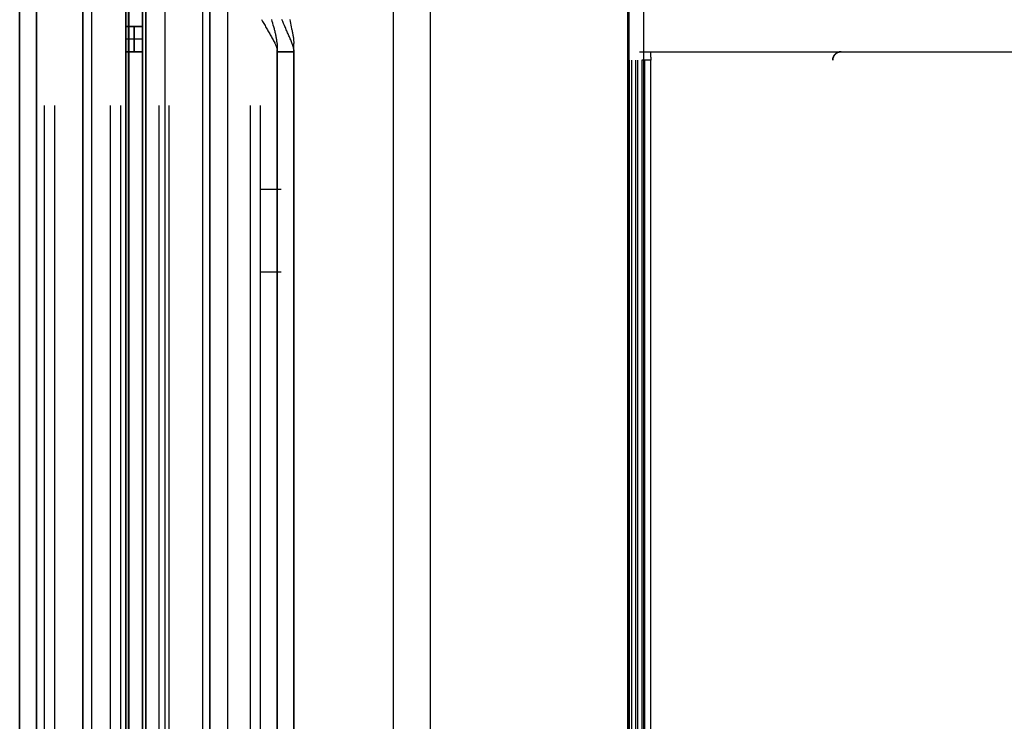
# Model space of a CAD drawing. Header units: millimetres. Extents: x 154 to 631, y -21 to 485.
# Tile 16 of 29: x 162 to 279, y 358 to 442. Entities that reach past the tile are written whole.
import ezdxf

# ---------------------------------------------------------------- set-up
doc = ezdxf.new("R2010")
doc.units = ezdxf.units.MM
doc.header["$MEASUREMENT"] = 0
doc.layers.add('Predefinito', color=5, linetype='Continuous')

# ---------------------------------------------------------------- blocks, each defined once
blk = doc.blocks.new('(#4357) (#777) Part3')
at = {"layer": 'Predefinito'}
for points in [[(-235, 10), (235, 10)], [(235, 10), (-235, 10)], [(-207, 10), (207, 10)], [(210, 10), (207, 10)], [(207, 10), (210, 10)], [(207, 10), (207, 8)], [(207, 10), (207, 8)], [(207, 8), (207, 10)], [(208.5, 8), (208.5, 10)], [(208.5, 8), (208.5, 10)], [(210, 10), (210, 8)], [(210, 8), (210, 10)], [(210, 10), (220, 10)], [(210, 10), (210, 8)], [(207, 9), (210, 9)], [(210, 9), (207, 9)], [(235, 8), (-235, 8)], [(-235, 8), (235, 8)], [(-207, 8), (207, 8)], [(210, 8), (207, 8)], [(207, 8), (210, 8)], [(210, 8), (220, 8)], [(-200.59, 6.04), (200.59, 6.04)], [(-200.59, 6.04), (200.59, 6.04)], [(-200.59, 4.83), (200.59, 4.83)], [(-200.59, 4.83), (200.59, 4.83)], [(-235, 0), (235, 0)], [(235, 0), (-235, 0)], [(235, 0), (-235, 0)], [(-235, 0), (235, 0)], [(-200.59, -4.83), (200.59, -4.83)], [(-180.79, -4.83), (180.79, -4.83)], [(186.24, -4.83), (200.59, -4.83)], [(-200.59, -6.04), (200.59, -6.04)], [(-200.59, -6.04), (200.59, -6.04)], [(180.81, -6.07), (180.81, -7.98)], [(180.81, -6.73), (180.81, -8.49)], [(190.63, -6.07), (190.63, -7.98)], [(190.63, -6.73), (190.63, -8.49)], [(208, -8), (-208, -8)], [(-207.24, -8), (207.24, -8)], [(-207, -8), (207, -8)], [(207, -8), (207, -10)], [(207, -10), (207, -8)], [(207, -10), (207, -8)], [(-208, -10), (208, -10)], [(207.24, -10), (-207.24, -10)], [(-207, -10), (207, -10)]]:
    blk.add_lwpolyline(points, dxfattribs=at)
at = {"layer": 'Predefinito', "extrusion": (1, 0, 0)}
for points in [[(10, 8), (10, -8)], [(10, -8), (10, 8)], [(9, -8), (9, 8)], [(9, -8), (9, 8)], [(8, -8), (8, 8)], [(8, 8), (8, -8)], [(-8, 8), (-8, -6)], [(-9, -6), (-9, 8)], [(-10, -6), (-10, 8)]]:
    blk.add_lwpolyline(points, dxfattribs=at)
at = {"layer": 'Predefinito', "extrusion": (0, 1, 0)}
for points in [[(-207, -6), (-207, -6.26), (-207.02, -6.52), (-207.04, -6.78), (-207.06, -7.03), (-207.1, -7.29), (-207.14, -7.55), (-207.19, -7.81), (-207.25, -8.06), (-207.32, -8.31), (-207.4, -8.56), (-207.48, -8.81), (-207.57, -9.06), (-207.67, -9.3), (-207.77, -9.54), (-207.88, -9.77), (-208, -10)], [(-207.24, 10), (-207.18, 9.75), (-207.13, 9.51), (-207.09, 9.26), (-207.06, 9.01), (-207.03, 8.76), (-207.01, 8.5), (-207, 8.25), (-207, 8)], [(-215, 16.49), (-214.79, 16.47), (-214.59, 16.45), (-214.38, 16.43), (-214.17, 16.4), (-213.96, 16.36), (-213.75, 16.32), (-213.53, 16.27), (-213.32, 16.22), (-213.11, 16.16), (-212.9, 16.09), (-212.68, 16.02), (-212.47, 15.94), (-212.26, 15.86), (-212.05, 15.77), (-211.84, 15.67), (-211.64, 15.57), (-211.43, 15.46), (-211.23, 15.35), (-211.03, 15.23), (-210.83, 15.1), (-210.64, 14.97), (-210.45, 14.83), (-210.26, 14.69), (-210.07, 14.54), (-209.89, 14.39), (-209.72, 14.23), (-209.55, 14.07), (-209.38, 13.9), (-209.22, 13.72), (-209.06, 13.55), (-208.91, 13.36), (-208.76, 13.18)], [(-207, -6), (-207, -6.18), (-207.01, -6.37), (-207.02, -6.55), (-207.03, -6.74), (-207.05, -6.93), (-207.07, -7.12), (-207.1, -7.31), (-207.13, -7.5), (-207.17, -7.69), (-207.21, -7.88), (-207.26, -8.07), (-207.31, -8.26), (-207.36, -8.45), (-207.42, -8.65), (-207.49, -8.84), (-207.56, -9.03), (-207.63, -9.22), (-207.71, -9.4), (-207.8, -9.59), (-207.88, -9.78), (-207.98, -9.96), (-208.08, -10.14), (-208.18, -10.32), (-208.29, -10.5), (-208.4, -10.68), (-208.52, -10.85), (-208.64, -11.02), (-208.77, -11.19), (-208.9, -11.35), (-209.03, -11.52), (-209.17, -11.68), (-209.32, -11.83), (-209.46, -11.98), (-209.61, -12.13), (-209.77, -12.27), (-209.92, -12.41), (-210.08, -12.55), (-210.25, -12.68), (-210.41, -12.81), (-210.58, -12.93), (-210.75, -13.05), (-210.93, -13.17), (-211.1, -13.28), (-211.28, -13.38), (-211.46, -13.48), (-211.64, -13.58), (-211.83, -13.67), (-212.01, -13.75), (-212.2, -13.83), (-212.38, -13.91), (-212.57, -13.98), (-212.76, -14.05), (-212.95, -14.11), (-213.14, -14.16), (-213.32, -14.22), (-213.51, -14.26), (-213.7, -14.31), (-213.89, -14.35), (-214.08, -14.38), (-214.26, -14.41), (-214.45, -14.43), (-214.63, -14.46), (-214.82, -14.47), (-215, -14.49)], [(-208, -10), (-207.88, -9.77), (-207.77, -9.54), (-207.67, -9.3), (-207.57, -9.06), (-207.48, -8.81), (-207.4, -8.56), (-207.32, -8.31), (-207.25, -8.06), (-207.19, -7.81), (-207.14, -7.55), (-207.1, -7.29), (-207.06, -7.03), (-207.04, -6.78), (-207.02, -6.52), (-207, -6.26), (-207, -6)], [(-207, 8), (-207, 8.25), (-207.01, 8.5), (-207.03, 8.76), (-207.06, 9.01), (-207.09, 9.26), (-207.13, 9.51), (-207.18, 9.75), (-207.24, 10)]]:
    blk.add_lwpolyline(points, dxfattribs=at)
at = {"layer": 'Predefinito'}
for points in [[(210.84, -6.16, 15.11), (210.59, -6.29, 14.94), (210.35, -6.43, 14.76), (210.11, -6.57, 14.57), (209.98, -6.64, 14.47), (209.86, -6.71, 14.36), (209.74, -6.78, 14.25), (209.62, -6.85, 14.14), (209.5, -6.92, 14.02), (209.38, -6.99, 13.89), (209.25, -7.06, 13.77), (209.13, -7.13, 13.63), (209.01, -7.2, 13.49), (208.89, -7.27, 13.34), (208.77, -7.34, 13.19), (208.65, -7.4, 13.03), (208.53, -7.47, 12.86), (208.41, -7.54, 12.68), (208.29, -7.6, 12.5), (208.17, -7.66, 12.3), (208.05, -7.72, 12.09), (207.99, -7.75, 11.98), (207.93, -7.78, 11.86), (207.87, -7.81, 11.74), (207.81, -7.83, 11.62), (207.75, -7.86, 11.49), (207.69, -7.88, 11.36), (207.63, -7.91, 11.22), (207.58, -7.93, 11.07), (207.52, -7.95, 10.92), (207.46, -7.96, 10.76), (207.41, -7.98, 10.59), (207.35, -7.99, 10.41), (207.29, -8, 10.21), (207.27, -8, 10.11), (207.24, -8, 10)], [(208, -8, -10), (208.11, -8, -10.19), (208.21, -7.99, -10.38), (208.32, -7.98, -10.55), (208.43, -7.97, -10.72), (208.54, -7.95, -10.87), (208.64, -7.93, -11.03), (208.75, -7.91, -11.17), (208.86, -7.89, -11.31), (208.97, -7.87, -11.44), (209.08, -7.84, -11.57), (209.19, -7.82, -11.69), (209.3, -7.79, -11.81), (209.41, -7.76, -11.93), (209.52, -7.74, -12.04), (209.62, -7.71, -12.14), (209.73, -7.68, -12.24), (209.84, -7.65, -12.34), (209.95, -7.62, -12.44), (210.17, -7.56, -12.62), (210.39, -7.5, -12.79), (210.61, -7.44, -12.95), (210.83, -7.38, -13.1)], [(207.24, -10, 10), (207.29, -10, 10.22), (207.35, -9.99, 10.42), (207.41, -9.98, 10.61), (207.47, -9.97, 10.78), (207.53, -9.96, 10.94), (207.58, -9.94, 11.1), (207.64, -9.92, 11.24), (207.7, -9.9, 11.38), (207.76, -9.88, 11.52), (207.82, -9.86, 11.65), (207.88, -9.84, 11.77), (207.94, -9.82, 11.89), (208.06, -9.77, 12.11), (208.18, -9.73, 12.32), (208.3, -9.68, 12.52), (208.42, -9.63, 12.71), (208.54, -9.58, 12.88), (208.66, -9.52, 13.05), (208.78, -9.47, 13.21), (208.91, -9.42, 13.36), (209.03, -9.36, 13.51), (209.15, -9.31, 13.65), (209.27, -9.26, 13.78), (209.39, -9.2, 13.91), (209.51, -9.15, 14.03), (209.63, -9.1, 14.15), (209.76, -9.04, 14.26), (209.88, -8.99, 14.37), (210, -8.94, 14.48), (210.12, -8.89, 14.58), (210.36, -8.79, 14.77), (210.61, -8.69, 14.95), (210.85, -8.59, 15.12)], [(210.83, -9.51, -13.1), (210.61, -9.55, -12.96), (210.4, -9.6, -12.8), (210.18, -9.65, -12.63), (209.96, -9.7, -12.44), (209.74, -9.74, -12.25), (209.63, -9.77, -12.15), (209.52, -9.79, -12.04), (209.41, -9.81, -11.93), (209.3, -9.83, -11.82), (209.19, -9.85, -11.7), (209.08, -9.88, -11.58), (208.98, -9.89, -11.45), (208.87, -9.91, -11.32), (208.76, -9.93, -11.18), (208.65, -9.95, -11.03), (208.54, -9.96, -10.88), (208.43, -9.97, -10.72), (208.32, -9.98, -10.56), (208.22, -9.99, -10.38), (208.11, -10, -10.2), (208, -10, -10)]]:
    blk.add_polyline3d(points, dxfattribs=at)
blk = doc.blocks.new('(#4363) (#2278) Part4')
at = {"layer": 'Predefinito'}
for points in [[(235, 7.5), (-235, 7.5)], [(-235, 7.5), (235, 7.5)], [(-235, 7.5), (235, 7.5)], [(235, 5.5), (-235, 5.5)], [(-235, 5.5), (235, 5.5)], [(-235, 5.5), (235, 5.5)], [(-200.59, 4.53), (200.59, 4.53)], [(-200.59, 4.53), (200.59, 4.53)], [(-200.59, 3.32), (200.59, 3.32)], [(-200.59, 3.32), (200.59, 3.32)], [(-235, 0), (235, 0)], [(235, 0), (-235, 0)], [(235, 0), (-235, 0)], [(-235, 0), (235, 0)], [(-200.59, -3.32), (200.59, -3.32)], [(-200.59, -3.32), (200.59, -3.32)], [(-200.59, -4.53), (200.59, -4.53)], [(-200.59, -4.53), (200.59, -4.53)], [(-235, -5.5), (235, -5.5)], [(235, -5.5), (-235, -5.5)], [(-235, -5.5), (235, -5.5)], [(-235, -7.5), (235, -7.5)], [(235, -7.5), (-235, -7.5)], [(-235, -7.5), (235, -7.5)]]:
    blk.add_lwpolyline(points, dxfattribs=at)
blk = doc.blocks.new('(#4356) (#4272) Assem1')
at = {"layer": 'Predefinito', "extrusion": (0, 1, 2.88998e-16), "rotation": -90}
blk.add_blockref('(#4357) (#777) Part3', (-184.62, 0, 455), dxfattribs=at)
at = {"layer": 'Predefinito', "extrusion": (0, 1, 0), "rotation": -90}
blk.add_blockref('(#4363) (#2278) Part4', (-169.49, 0, 18), dxfattribs=at)
blk = doc.blocks.new('(#4355) Document')
at = {"layer": 'Predefinito', "extrusion": (0.034899, 0, 0.999391)}
for points in [[(-10.69, -153.88), (474.47, -153.88), (474.64, -153.89), (474.81, -153.89), (474.98, -153.91), (475.15, -153.93), (475.32, -153.95), (475.5, -153.97), (475.67, -154), (475.85, -154.04), (476.02, -154.08), (476.2, -154.12), (476.37, -154.17), (476.55, -154.22), (476.72, -154.28), (476.89, -154.34), (477.07, -154.4), (477.24, -154.48), (477.41, -154.55), (477.58, -154.63), (477.75, -154.72), (477.92, -154.81), (478.08, -154.9), (478.25, -155), (478.41, -155.1), (478.57, -155.21), (478.73, -155.32), (478.88, -155.44), (479.03, -155.56), (479.18, -155.68), (479.33, -155.81), (479.47, -155.94), (479.61, -156.07), (479.75, -156.21), (479.88, -156.36), (480.01, -156.5), (480.13, -156.65), (480.25, -156.8), (480.36, -156.96), (480.48, -157.11), (480.58, -157.27), (480.69, -157.44), (480.79, -157.6), (480.88, -157.77), (480.97, -157.93), (481.05, -158.1), (481.13, -158.27), (481.21, -158.44), (481.28, -158.62), (481.35, -158.79), (481.41, -158.96), (481.46, -159.14), (481.52, -159.31), (481.56, -159.49), (481.61, -159.66), (481.65, -159.84), (481.68, -160.01), (481.71, -160.19), (481.74, -160.36), (481.76, -160.53), (481.78, -160.7), (481.79, -160.87), (481.8, -161.04), (481.8, -161.21), (481.81, -176.38), (481.8, -176.54), (481.8, -176.71), (481.79, -176.88), (481.78, -177.05), (481.76, -177.22), (481.74, -177.4), (481.71, -177.57), (481.68, -177.74), (481.65, -177.92), (481.61, -178.09), (481.56, -178.27), (481.52, -178.44), (481.46, -178.62), (481.41, -178.79), (481.35, -178.97), (481.28, -179.14), (481.21, -179.31), (481.13, -179.48), (481.05, -179.65), (480.97, -179.82), (480.88, -179.99), (480.79, -180.16), (480.69, -180.32), (480.58, -180.48), (480.48, -180.64), (480.36, -180.8), (480.25, -180.95), (480.13, -181.11), (480.01, -181.25), (479.88, -181.4), (479.75, -181.54), (479.61, -181.68), (479.47, -181.82), (479.33, -181.95), (479.18, -182.08), (479.03, -182.2), (478.88, -182.32), (478.73, -182.44), (478.57, -182.55), (478.41, -182.66), (478.25, -182.76), (478.08, -182.86), (477.92, -182.95), (477.75, -183.04), (477.58, -183.12), (477.41, -183.21), (477.24, -183.28), (477.07, -183.35), (476.89, -183.42), (476.72, -183.48), (476.55, -183.54), (476.37, -183.59), (476.2, -183.64), (476.02, -183.68), (475.85, -183.72), (475.67, -183.75), (475.5, -183.78), (475.32, -183.81), (475.15, -183.83), (474.98, -183.85), (474.81, -183.86), (474.64, -183.87), (474.47, -183.88), (474.31, -183.88)], [(-10.69, -153.88), (474.47, -153.88), (474.64, -153.89), (474.81, -153.89), (474.98, -153.91), (475.15, -153.93), (475.32, -153.95), (475.5, -153.97), (475.67, -154), (475.85, -154.04), (476.02, -154.08), (476.2, -154.12), (476.37, -154.17), (476.55, -154.22), (476.72, -154.28), (476.89, -154.34), (477.07, -154.4), (477.24, -154.48), (477.41, -154.55), (477.58, -154.63), (477.75, -154.72), (477.92, -154.81), (478.08, -154.9), (478.25, -155), (478.41, -155.1), (478.57, -155.21), (478.73, -155.32), (478.88, -155.44), (479.03, -155.56), (479.18, -155.68), (479.33, -155.81), (479.47, -155.94), (479.61, -156.07), (479.75, -156.21), (479.88, -156.36), (480.01, -156.5), (480.13, -156.65), (480.25, -156.8), (480.36, -156.96), (480.48, -157.11), (480.58, -157.27), (480.69, -157.44), (480.79, -157.6), (480.88, -157.77), (480.97, -157.93), (481.05, -158.1), (481.13, -158.27), (481.21, -158.44), (481.28, -158.62), (481.35, -158.79), (481.41, -158.96), (481.46, -159.14), (481.52, -159.31), (481.56, -159.49), (481.61, -159.66), (481.65, -159.84), (481.68, -160.01), (481.71, -160.19), (481.74, -160.36), (481.76, -160.53), (481.78, -160.7), (481.79, -160.87), (481.8, -161.04), (481.8, -161.21), (481.81, -176.38), (481.8, -176.54), (481.8, -176.71), (481.79, -176.88), (481.78, -177.05), (481.76, -177.22), (481.74, -177.4), (481.71, -177.57), (481.68, -177.74), (481.65, -177.92), (481.61, -178.09), (481.56, -178.27), (481.52, -178.44), (481.46, -178.62), (481.41, -178.79), (481.35, -178.97), (481.28, -179.14), (481.21, -179.31), (481.13, -179.48), (481.05, -179.65), (480.97, -179.82), (480.88, -179.99), (480.79, -180.16), (480.69, -180.32), (480.58, -180.48), (480.48, -180.64), (480.36, -180.8), (480.25, -180.95), (480.13, -181.11), (480.01, -181.25), (479.88, -181.4), (479.75, -181.54), (479.61, -181.68), (479.47, -181.82), (479.33, -181.95), (479.18, -182.08), (479.03, -182.2), (478.88, -182.32), (478.73, -182.44), (478.57, -182.55), (478.41, -182.66), (478.25, -182.76), (478.08, -182.86), (477.92, -182.95), (477.75, -183.04), (477.58, -183.12), (477.41, -183.21), (477.24, -183.28), (477.07, -183.35), (476.89, -183.42), (476.72, -183.48), (476.55, -183.54), (476.37, -183.59), (476.2, -183.64), (476.02, -183.68), (475.85, -183.72), (475.67, -183.75), (475.5, -183.78), (475.32, -183.81), (475.15, -183.83), (474.98, -183.85), (474.81, -183.86), (474.64, -183.87), (474.47, -183.88), (474.31, -183.88)], [(-10.69, -153.88), (474.47, -153.88), (474.64, -153.89), (474.81, -153.89), (474.98, -153.91), (475.15, -153.93), (475.32, -153.95), (475.5, -153.97), (475.67, -154), (475.85, -154.04), (476.02, -154.08), (476.2, -154.12), (476.37, -154.17), (476.55, -154.22), (476.72, -154.28), (476.89, -154.34), (477.07, -154.4), (477.24, -154.48), (477.41, -154.55), (477.58, -154.63), (477.75, -154.72), (477.92, -154.81), (478.08, -154.9), (478.25, -155), (478.41, -155.1), (478.57, -155.21), (478.73, -155.32), (478.88, -155.44), (479.03, -155.56), (479.18, -155.68), (479.33, -155.81), (479.47, -155.94), (479.61, -156.07), (479.75, -156.21), (479.88, -156.36), (480.01, -156.5), (480.13, -156.65), (480.25, -156.8), (480.36, -156.96), (480.48, -157.11), (480.58, -157.27), (480.69, -157.44), (480.79, -157.6), (480.88, -157.77), (480.97, -157.93), (481.05, -158.1), (481.13, -158.27), (481.21, -158.44), (481.28, -158.62), (481.35, -158.79), (481.41, -158.96), (481.46, -159.14), (481.52, -159.31), (481.56, -159.49), (481.61, -159.66), (481.65, -159.84), (481.68, -160.01), (481.71, -160.19), (481.74, -160.36), (481.76, -160.53), (481.78, -160.7), (481.79, -160.87), (481.8, -161.04), (481.8, -161.21), (481.81, -176.38), (481.8, -176.54), (481.8, -176.71), (481.79, -176.88), (481.78, -177.05), (481.76, -177.22), (481.74, -177.4), (481.71, -177.57), (481.68, -177.74), (481.65, -177.92), (481.61, -178.09), (481.56, -178.27), (481.52, -178.44), (481.46, -178.62), (481.41, -178.79), (481.35, -178.97), (481.28, -179.14), (481.21, -179.31), (481.13, -179.48), (481.05, -179.65), (480.97, -179.82), (480.88, -179.99), (480.79, -180.16), (480.69, -180.32), (480.58, -180.48), (480.48, -180.64), (480.36, -180.8), (480.25, -180.95), (480.13, -181.11), (480.01, -181.25), (479.88, -181.4), (479.75, -181.54), (479.61, -181.68), (479.47, -181.82), (479.33, -181.95), (479.18, -182.08), (479.03, -182.2), (478.88, -182.32), (478.73, -182.44), (478.57, -182.55), (478.41, -182.66), (478.25, -182.76), (478.08, -182.86), (477.92, -182.95), (477.75, -183.04), (477.58, -183.12), (477.41, -183.21), (477.24, -183.28), (477.07, -183.35), (476.89, -183.42), (476.72, -183.48), (476.55, -183.54), (476.37, -183.59), (476.2, -183.64), (476.02, -183.68), (475.85, -183.72), (475.67, -183.75), (475.5, -183.78), (475.32, -183.81), (475.15, -183.83), (474.98, -183.85), (474.81, -183.86), (474.64, -183.87), (474.47, -183.88), (474.31, -183.88)], [(474.31, -183.88), (-10.86, -183.88), (-11.03, -183.87), (-11.2, -183.86), (-11.37, -183.85), (-11.54, -183.83), (-11.71, -183.81), (-11.88, -183.78), (-12.06, -183.75), (-12.23, -183.72), (-12.41, -183.68), (-12.58, -183.64), (-12.76, -183.59), (-12.93, -183.54), (-13.11, -183.48), (-13.28, -183.42), (-13.45, -183.35), (-13.63, -183.28), (-13.8, -183.21), (-13.97, -183.12), (-14.14, -183.04), (-14.31, -182.95), (-14.47, -182.86), (-14.64, -182.76), (-14.8, -182.66), (-14.96, -182.55), (-15.11, -182.44), (-15.27, -182.32), (-15.42, -182.2), (-15.57, -182.08), (-15.72, -181.95), (-15.86, -181.82), (-16, -181.68), (-16.13, -181.54), (-16.26, -181.4), (-16.39, -181.25), (-16.52, -181.11), (-16.64, -180.95), (-16.75, -180.8), (-16.86, -180.64), (-16.97, -180.48), (-17.07, -180.32), (-17.17, -180.16), (-17.27, -179.99), (-17.36, -179.82), (-17.44, -179.65), (-17.52, -179.48), (-17.6, -179.31), (-17.67, -179.14), (-17.73, -178.97), (-17.79, -178.79), (-17.85, -178.62), (-17.9, -178.44), (-17.95, -178.27), (-18, -178.09), (-18.03, -177.92), (-18.07, -177.74), (-18.1, -177.57), (-18.12, -177.4), (-18.15, -177.22), (-18.16, -177.05), (-18.18, -176.88), (-18.19, -176.71), (-18.19, -176.54), (-18.19, -161.38), (-18.19, -161.21), (-18.19, -161.04), (-18.18, -160.87), (-18.16, -160.7), (-18.15, -160.53), (-18.12, -160.36), (-18.1, -160.19), (-18.07, -160.01), (-18.03, -159.84), (-18, -159.66), (-17.95, -159.49), (-17.9, -159.31), (-17.85, -159.14), (-17.79, -158.96), (-17.73, -158.79), (-17.67, -158.62), (-17.6, -158.44), (-17.52, -158.27), (-17.44, -158.1), (-17.36, -157.93), (-17.27, -157.77), (-17.17, -157.6), (-17.07, -157.44), (-16.97, -157.27), (-16.86, -157.11), (-16.75, -156.96), (-16.64, -156.8), (-16.52, -156.65), (-16.39, -156.5), (-16.26, -156.36), (-16.13, -156.21), (-16, -156.07), (-15.86, -155.94), (-15.72, -155.81), (-15.57, -155.68), (-15.42, -155.56), (-15.27, -155.44), (-15.11, -155.32), (-14.96, -155.21), (-14.8, -155.1), (-14.64, -155), (-14.47, -154.9), (-14.31, -154.81), (-14.14, -154.72), (-13.97, -154.63), (-13.8, -154.55), (-13.63, -154.48), (-13.45, -154.4), (-13.28, -154.34), (-13.11, -154.28), (-12.93, -154.22), (-12.76, -154.17), (-12.58, -154.12), (-12.41, -154.08), (-12.23, -154.04), (-12.06, -154), (-11.88, -153.97), (-11.71, -153.95), (-11.54, -153.93), (-11.37, -153.91), (-11.2, -153.89), (-11.03, -153.89), (-10.86, -153.88), (-10.69, -153.88)], [(474.31, -183.88), (-10.86, -183.88), (-11.03, -183.87), (-11.2, -183.86), (-11.37, -183.85), (-11.54, -183.83), (-11.71, -183.81), (-11.88, -183.78), (-12.06, -183.75), (-12.23, -183.72), (-12.41, -183.68), (-12.58, -183.64), (-12.76, -183.59), (-12.93, -183.54), (-13.11, -183.48), (-13.28, -183.42), (-13.45, -183.35), (-13.63, -183.28), (-13.8, -183.21), (-13.97, -183.12), (-14.14, -183.04), (-14.31, -182.95), (-14.47, -182.86), (-14.64, -182.76), (-14.8, -182.66), (-14.96, -182.55), (-15.11, -182.44), (-15.27, -182.32), (-15.42, -182.2), (-15.57, -182.08), (-15.72, -181.95), (-15.86, -181.82), (-16, -181.68), (-16.13, -181.54), (-16.26, -181.4), (-16.39, -181.25), (-16.52, -181.11), (-16.64, -180.95), (-16.75, -180.8), (-16.86, -180.64), (-16.97, -180.48), (-17.07, -180.32), (-17.17, -180.16), (-17.27, -179.99), (-17.36, -179.82), (-17.44, -179.65), (-17.52, -179.48), (-17.6, -179.31), (-17.67, -179.14), (-17.73, -178.97), (-17.79, -178.79), (-17.85, -178.62), (-17.9, -178.44), (-17.95, -178.27), (-18, -178.09), (-18.03, -177.92), (-18.07, -177.74), (-18.1, -177.57), (-18.12, -177.4), (-18.15, -177.22), (-18.16, -177.05), (-18.18, -176.88), (-18.19, -176.71), (-18.19, -176.54), (-18.19, -161.38), (-18.19, -161.21), (-18.19, -161.04), (-18.18, -160.87), (-18.16, -160.7), (-18.15, -160.53), (-18.12, -160.36), (-18.1, -160.19), (-18.07, -160.01), (-18.03, -159.84), (-18, -159.66), (-17.95, -159.49), (-17.9, -159.31), (-17.85, -159.14), (-17.79, -158.96), (-17.73, -158.79), (-17.67, -158.62), (-17.6, -158.44), (-17.52, -158.27), (-17.44, -158.1), (-17.36, -157.93), (-17.27, -157.77), (-17.17, -157.6), (-17.07, -157.44), (-16.97, -157.27), (-16.86, -157.11), (-16.75, -156.96), (-16.64, -156.8), (-16.52, -156.65), (-16.39, -156.5), (-16.26, -156.36), (-16.13, -156.21), (-16, -156.07), (-15.86, -155.94), (-15.72, -155.81), (-15.57, -155.68), (-15.42, -155.56), (-15.27, -155.44), (-15.11, -155.32), (-14.96, -155.21), (-14.8, -155.1), (-14.64, -155), (-14.47, -154.9), (-14.31, -154.81), (-14.14, -154.72), (-13.97, -154.63), (-13.8, -154.55), (-13.63, -154.48), (-13.45, -154.4), (-13.28, -154.34), (-13.11, -154.28), (-12.93, -154.22), (-12.76, -154.17), (-12.58, -154.12), (-12.41, -154.08), (-12.23, -154.04), (-12.06, -154), (-11.88, -153.97), (-11.71, -153.95), (-11.54, -153.93), (-11.37, -153.91), (-11.2, -153.89), (-11.03, -153.89), (-10.86, -153.88), (-10.69, -153.88)], [(-10.69, -150.88), (-10.93, -150.88), (-11.16, -150.89), (-11.4, -150.9), (-11.64, -150.92), (-11.88, -150.94), (-12.12, -150.98), (-12.36, -151.01), (-12.6, -151.05), (-12.85, -151.1), (-13.09, -151.16), (-13.34, -151.22), (-13.58, -151.28), (-13.83, -151.36), (-14.07, -151.44), (-14.32, -151.52), (-14.56, -151.62), (-14.8, -151.71), (-15.04, -151.82), (-15.28, -151.93), (-15.52, -152.05), (-15.75, -152.18), (-15.98, -152.31), (-16.21, -152.45), (-16.44, -152.59), (-16.66, -152.74), (-16.88, -152.9), (-17.1, -153.06), (-17.31, -153.23), (-17.52, -153.4), (-17.72, -153.58), (-17.92, -153.76), (-18.12, -153.95), (-18.31, -154.15), (-18.49, -154.35), (-18.67, -154.55), (-18.85, -154.76), (-19.01, -154.97), (-19.18, -155.19), (-19.33, -155.41), (-19.48, -155.63), (-19.63, -155.86), (-19.76, -156.09), (-19.9, -156.32), (-20.02, -156.56), (-20.14, -156.79), (-20.25, -157.03), (-20.36, -157.27), (-20.46, -157.51), (-20.55, -157.76), (-20.64, -158), (-20.71, -158.24), (-20.79, -158.49), (-20.86, -158.73), (-20.92, -158.98), (-20.97, -159.22), (-21.02, -159.47), (-21.06, -159.71), (-21.1, -159.95), (-21.13, -160.19), (-21.15, -160.43), (-21.17, -160.67), (-21.18, -160.91), (-21.19, -161.14), (-21.19, -176.38), (-21.19, -176.61), (-21.18, -176.85), (-21.17, -177.08), (-21.15, -177.32), (-21.13, -177.56), (-21.1, -177.8), (-21.06, -178.05), (-21.02, -178.29), (-20.97, -178.53), (-20.92, -178.78), (-20.86, -179.02), (-20.79, -179.27), (-20.71, -179.51), (-20.64, -179.76), (-20.55, -180), (-20.46, -180.24), (-20.36, -180.48), (-20.25, -180.73), (-20.14, -180.96), (-20.02, -181.2), (-19.9, -181.44), (-19.76, -181.67), (-19.63, -181.9), (-19.48, -182.12), (-19.33, -182.35), (-19.18, -182.57), (-19.01, -182.78), (-18.85, -183), (-18.67, -183.2), (-18.49, -183.41), (-18.31, -183.61), (-18.12, -183.8), (-17.92, -183.99), (-17.72, -184.18), (-17.52, -184.36), (-17.31, -184.53), (-17.1, -184.7), (-16.88, -184.86), (-16.66, -185.02), (-16.44, -185.17), (-16.21, -185.31), (-15.98, -185.45), (-15.75, -185.58), (-15.52, -185.71), (-15.28, -185.82), (-15.04, -185.94), (-14.8, -186.04), (-14.56, -186.14), (-14.32, -186.23), (-14.07, -186.32), (-13.83, -186.4), (-13.58, -186.47), (-13.34, -186.54), (-13.09, -186.6), (-12.85, -186.65), (-12.6, -186.7), (-12.36, -186.74), (-12.12, -186.78), (-11.88, -186.81), (-11.64, -186.84), (-11.4, -186.85), (-11.16, -186.87), (-10.93, -186.88), (474.31, -186.88)], [(474.31, -183.88), (-10.86, -183.88), (-11.03, -183.87), (-11.2, -183.86), (-11.37, -183.85), (-11.54, -183.83), (-11.71, -183.81), (-11.88, -183.78), (-12.06, -183.75), (-12.23, -183.72), (-12.41, -183.68), (-12.58, -183.64), (-12.76, -183.59), (-12.93, -183.54), (-13.11, -183.48), (-13.28, -183.42), (-13.45, -183.35), (-13.63, -183.28), (-13.8, -183.21), (-13.97, -183.12), (-14.14, -183.04), (-14.31, -182.95), (-14.47, -182.86), (-14.64, -182.76), (-14.8, -182.66), (-14.96, -182.55), (-15.11, -182.44), (-15.27, -182.32), (-15.42, -182.2), (-15.57, -182.08), (-15.72, -181.95), (-15.86, -181.82), (-16, -181.68), (-16.13, -181.54), (-16.26, -181.4), (-16.39, -181.25), (-16.52, -181.11), (-16.64, -180.95), (-16.75, -180.8), (-16.86, -180.64), (-16.97, -180.48), (-17.07, -180.32), (-17.17, -180.16), (-17.27, -179.99), (-17.36, -179.82), (-17.44, -179.65), (-17.52, -179.48), (-17.6, -179.31), (-17.67, -179.14), (-17.73, -178.97), (-17.79, -178.79), (-17.85, -178.62), (-17.9, -178.44), (-17.95, -178.27), (-18, -178.09), (-18.03, -177.92), (-18.07, -177.74), (-18.1, -177.57), (-18.12, -177.4), (-18.15, -177.22), (-18.16, -177.05), (-18.18, -176.88), (-18.19, -176.71), (-18.19, -176.54), (-18.19, -161.38), (-18.19, -161.21), (-18.19, -161.04), (-18.18, -160.87), (-18.16, -160.7), (-18.15, -160.53), (-18.12, -160.36), (-18.1, -160.19), (-18.07, -160.01), (-18.03, -159.84), (-18, -159.66), (-17.95, -159.49), (-17.9, -159.31), (-17.85, -159.14), (-17.79, -158.96), (-17.73, -158.79), (-17.67, -158.62), (-17.6, -158.44), (-17.52, -158.27), (-17.44, -158.1), (-17.36, -157.93), (-17.27, -157.77), (-17.17, -157.6), (-17.07, -157.44), (-16.97, -157.27), (-16.86, -157.11), (-16.75, -156.96), (-16.64, -156.8), (-16.52, -156.65), (-16.39, -156.5), (-16.26, -156.36), (-16.13, -156.21), (-16, -156.07), (-15.86, -155.94), (-15.72, -155.81), (-15.57, -155.68), (-15.42, -155.56), (-15.27, -155.44), (-15.11, -155.32), (-14.96, -155.21), (-14.8, -155.1), (-14.64, -155), (-14.47, -154.9), (-14.31, -154.81), (-14.14, -154.72), (-13.97, -154.63), (-13.8, -154.55), (-13.63, -154.48), (-13.45, -154.4), (-13.28, -154.34), (-13.11, -154.28), (-12.93, -154.22), (-12.76, -154.17), (-12.58, -154.12), (-12.41, -154.08), (-12.23, -154.04), (-12.06, -154), (-11.88, -153.97), (-11.71, -153.95), (-11.54, -153.93), (-11.37, -153.91), (-11.2, -153.89), (-11.03, -153.89), (-10.86, -153.88), (-10.69, -153.88)]]:
    blk.add_lwpolyline(points, dxfattribs=at)
at = {"layer": 'Predefinito', "extrusion": (0.99863, 0, 0.052336)}
for points in [[(445.45, 433.2), (15.28, 433.2), (15.11, 433.21), (14.95, 433.22), (14.78, 433.23), (14.6, 433.25), (14.43, 433.27), (14.26, 433.3), (14.08, 433.33), (13.91, 433.36), (13.74, 433.4), (13.56, 433.44), (13.39, 433.49), (13.21, 433.54), (13.04, 433.6), (12.86, 433.66), (12.69, 433.73), (12.52, 433.8), (12.34, 433.87), (12.17, 433.95), (12, 434.04), (11.84, 434.13), (11.67, 434.22), (11.51, 434.32), (11.34, 434.42), (11.19, 434.53), (11.03, 434.64), (10.87, 434.76), (10.72, 434.88), (10.57, 435), (10.43, 435.13), (10.28, 435.26), (10.15, 435.4), (10.01, 435.54), (9.88, 435.68), (9.75, 435.82), (9.63, 435.97), (9.51, 436.12), (9.39, 436.28), (9.28, 436.44), (9.17, 436.6), (9.07, 436.76), (8.97, 436.92), (8.88, 437.09), (8.79, 437.26), (8.7, 437.42), (8.62, 437.6), (8.55, 437.77), (8.48, 437.94), (8.41, 438.11), (8.35, 438.29), (8.29, 438.46), (8.24, 438.64), (8.19, 438.81), (8.15, 438.99), (8.11, 439.16), (8.07, 439.34), (8.04, 439.51), (8.02, 439.68), (8, 439.85), (7.98, 440.03), (7.97, 440.2), (7.96, 440.37), (7.95, 440.53), (7.95, 455.7), (7.95, 455.87), (7.96, 456.03), (7.97, 456.2), (7.98, 456.37), (8, 456.55), (8.02, 456.72), (8.04, 456.89), (8.07, 457.06), (8.11, 457.24), (8.15, 457.41), (8.19, 457.59), (8.24, 457.76), (8.29, 457.94), (8.35, 458.11), (8.41, 458.29), (8.48, 458.46), (8.55, 458.63), (8.62, 458.81), (8.7, 458.98), (8.79, 459.14), (8.88, 459.31), (8.97, 459.48), (9.07, 459.64), (9.17, 459.8), (9.28, 459.96), (9.39, 460.12), (9.51, 460.28), (9.63, 460.43), (9.75, 460.58), (9.88, 460.72), (10.01, 460.86), (10.15, 461), (10.28, 461.14), (10.43, 461.27), (10.57, 461.4), (10.72, 461.52), (10.87, 461.64), (11.03, 461.76), (11.19, 461.87), (11.34, 461.98), (11.51, 462.08), (11.67, 462.18), (11.84, 462.27), (12, 462.36), (12.17, 462.45), (12.34, 462.53), (12.52, 462.6), (12.69, 462.67), (12.86, 462.74), (13.04, 462.8), (13.21, 462.86), (13.39, 462.91), (13.56, 462.96), (13.74, 463), (13.91, 463.04), (14.08, 463.08), (14.26, 463.11), (14.43, 463.13), (14.6, 463.15), (14.78, 463.17), (14.95, 463.18), (15.11, 463.19), (15.28, 463.2), (15.45, 463.2)], [(438.01, 462.2), (438.01, 462.22), (438.01, 462.24), (438, 462.27), (438, 462.29), (438, 462.31), (438, 462.34), (437.99, 462.36), (437.99, 462.38), (437.99, 462.41), (437.98, 462.43), (437.97, 462.45), (437.97, 462.48), (437.96, 462.5), (437.95, 462.52), (437.95, 462.55), (437.94, 462.57), (437.93, 462.59), (437.92, 462.61), (437.91, 462.64), (437.9, 462.66), (437.88, 462.68), (437.87, 462.7), (437.86, 462.73), (437.84, 462.75), (437.83, 462.77), (437.81, 462.79), (437.8, 462.81), (437.78, 462.83), (437.77, 462.85), (437.75, 462.87), (437.73, 462.89), (437.71, 462.91), (437.7, 462.93), (437.68, 462.94), (437.66, 462.96), (437.64, 462.98), (437.62, 462.99), (437.6, 463.01), (437.58, 463.02), (437.55, 463.04), (437.53, 463.05), (437.51, 463.06), (437.49, 463.08), (437.47, 463.09), (437.44, 463.1), (437.42, 463.11), (437.4, 463.12), (437.37, 463.13), (437.35, 463.14), (437.33, 463.15), (437.31, 463.15), (437.28, 463.16), (437.26, 463.17), (437.24, 463.17), (437.21, 463.18), (437.19, 463.18), (437.17, 463.19), (437.14, 463.19), (437.12, 463.19), (437.1, 463.2), (437.07, 463.2), (437.05, 463.2), (437.03, 463.2), (437.01, 463.2)]]:
    blk.add_lwpolyline(points, dxfattribs=at)
at = {"layer": 'Predefinito', "extrusion": (-0.052336, 0, 0.99863)}
for points in [[(-437.01, 259.12), (-437.03, 259.12), (-437.05, 259.12), (-437.07, 259.12), (-437.1, 259.12), (-437.12, 259.12), (-437.14, 259.13), (-437.17, 259.13), (-437.19, 259.13), (-437.21, 259.14), (-437.24, 259.14), (-437.26, 259.15), (-437.28, 259.16), (-437.31, 259.16), (-437.33, 259.17), (-437.35, 259.18), (-437.37, 259.19), (-437.4, 259.2), (-437.42, 259.21), (-437.44, 259.22), (-437.47, 259.23), (-437.49, 259.24), (-437.51, 259.25), (-437.53, 259.27), (-437.55, 259.28), (-437.58, 259.29), (-437.6, 259.31), (-437.62, 259.32), (-437.64, 259.34), (-437.66, 259.36), (-437.68, 259.37), (-437.7, 259.39), (-437.71, 259.41), (-437.73, 259.43), (-437.75, 259.45), (-437.77, 259.47), (-437.78, 259.49), (-437.8, 259.51), (-437.81, 259.53), (-437.83, 259.55), (-437.84, 259.57), (-437.86, 259.59), (-437.87, 259.61), (-437.88, 259.64), (-437.9, 259.66), (-437.91, 259.68), (-437.92, 259.7), (-437.93, 259.73), (-437.94, 259.75), (-437.95, 259.77), (-437.95, 259.79), (-437.96, 259.82), (-437.97, 259.84), (-437.97, 259.86), (-437.98, 259.89), (-437.99, 259.91), (-437.99, 259.93), (-437.99, 259.96), (-438, 259.98), (-438, 260), (-438, 260.03), (-438, 260.05), (-438.01, 260.07), (-438.01, 260.09), (-438.01, 260.12)], [(-438.01, 260.12), (-438.01, 260.09), (-438.01, 260.07), (-438, 260.05), (-438, 260.03), (-438, 260), (-438, 259.98), (-437.99, 259.96), (-437.99, 259.93), (-437.99, 259.91), (-437.98, 259.89), (-437.97, 259.86), (-437.97, 259.84), (-437.96, 259.82), (-437.95, 259.79), (-437.95, 259.77), (-437.94, 259.75), (-437.93, 259.73), (-437.92, 259.7), (-437.91, 259.68), (-437.9, 259.66), (-437.88, 259.64), (-437.87, 259.61), (-437.86, 259.59), (-437.84, 259.57), (-437.83, 259.55), (-437.81, 259.53), (-437.8, 259.51), (-437.78, 259.49), (-437.77, 259.47), (-437.75, 259.45), (-437.73, 259.43), (-437.71, 259.41), (-437.7, 259.39), (-437.68, 259.37), (-437.66, 259.36), (-437.64, 259.34), (-437.62, 259.32), (-437.6, 259.31), (-437.58, 259.29), (-437.55, 259.28), (-437.53, 259.27), (-437.51, 259.25), (-437.49, 259.24), (-437.47, 259.23), (-437.44, 259.22), (-437.42, 259.21), (-437.4, 259.2), (-437.37, 259.19), (-437.35, 259.18), (-437.33, 259.17), (-437.31, 259.16), (-437.28, 259.16), (-437.26, 259.15), (-437.24, 259.14), (-437.21, 259.14), (-437.19, 259.13), (-437.17, 259.13), (-437.14, 259.13), (-437.12, 259.12), (-437.1, 259.12), (-437.07, 259.12), (-437.05, 259.12), (-437.03, 259.12), (-437.01, 259.12)], [(-438.01, 260.12), (-438.01, 260.09), (-438.01, 260.07), (-438, 260.05), (-438, 260.03), (-438, 260), (-438, 259.98), (-437.99, 259.96), (-437.99, 259.93), (-437.99, 259.91), (-437.98, 259.89), (-437.97, 259.86), (-437.97, 259.84), (-437.96, 259.82), (-437.95, 259.79), (-437.95, 259.77), (-437.94, 259.75), (-437.93, 259.73), (-437.92, 259.7), (-437.91, 259.68), (-437.9, 259.66), (-437.88, 259.64), (-437.87, 259.61), (-437.86, 259.59), (-437.84, 259.57), (-437.83, 259.55), (-437.81, 259.53), (-437.8, 259.51), (-437.78, 259.49), (-437.77, 259.47), (-437.75, 259.45), (-437.73, 259.43), (-437.71, 259.41), (-437.7, 259.39), (-437.68, 259.37), (-437.66, 259.36), (-437.64, 259.34), (-437.62, 259.32), (-437.6, 259.31), (-437.58, 259.29), (-437.55, 259.28), (-437.53, 259.27), (-437.51, 259.25), (-437.49, 259.24), (-437.47, 259.23), (-437.44, 259.22), (-437.42, 259.21), (-437.4, 259.2), (-437.37, 259.19), (-437.35, 259.18), (-437.33, 259.17), (-437.31, 259.16), (-437.28, 259.16), (-437.26, 259.15), (-437.24, 259.14), (-437.21, 259.14), (-437.19, 259.13), (-437.17, 259.13), (-437.14, 259.13), (-437.12, 259.12), (-437.1, 259.12), (-437.07, 259.12), (-437.05, 259.12), (-437.03, 259.12), (-437.01, 259.12)]]:
    blk.add_lwpolyline(points, dxfattribs=at)
at = {"layer": 'Predefinito', "extrusion": (0.529667, 0.701432, -0.476914)}
blk.add_lwpolyline([(76.35, 651.63), (76.35, 651.65), (76.35, 651.67), (76.35, 651.69), (76.35, 651.71), (76.35, 651.73), (76.35, 651.74), (76.35, 651.76), (76.35, 651.78), (76.35, 651.8), (76.34, 651.82), (76.34, 651.84), (76.34, 651.86), (76.33, 651.87), (76.33, 651.89), (76.33, 651.91), (76.32, 651.93), (76.32, 651.95), (76.31, 651.97), (76.31, 651.99), (76.3, 652.01), (76.29, 652.02), (76.29, 652.04), (76.28, 652.06), (76.27, 652.08), (76.26, 652.1), (76.26, 652.11), (76.25, 652.13), (76.24, 652.15), (76.23, 652.17), (76.22, 652.18), (76.21, 652.2), (76.2, 652.22), (76.19, 652.23), (76.18, 652.25), (76.17, 652.27), (76.15, 652.28), (76.14, 652.3), (76.13, 652.31), (76.12, 652.33), (76.1, 652.34), (76.09, 652.36), (76.08, 652.37), (76.06, 652.39), (76.05, 652.4), (76.04, 652.41), (76.02, 652.43), (76.01, 652.44), (75.99, 652.45), (75.98, 652.46), (75.96, 652.48), (75.95, 652.49), (75.93, 652.5), (75.92, 652.51), (75.9, 652.52), (75.88, 652.53), (75.87, 652.54), (75.85, 652.55), (75.84, 652.56), (75.82, 652.57), (75.8, 652.58), (75.79, 652.58), (75.77, 652.59), (75.75, 652.6), (75.74, 652.61)], dxfattribs=at)
at = {"layer": 'Predefinito', "extrusion": (0.669131, 0, 0.743145)}
blk.add_lwpolyline([(437.01, 143.89), (437.03, 143.89), (437.06, 143.89), (437.08, 143.89), (437.1, 143.89), (437.13, 143.89), (437.15, 143.88), (437.18, 143.88), (437.2, 143.88), (437.23, 143.87), (437.25, 143.86), (437.27, 143.86), (437.3, 143.85), (437.32, 143.84), (437.35, 143.84), (437.37, 143.83), (437.39, 143.82), (437.42, 143.81), (437.44, 143.8), (437.46, 143.79), (437.48, 143.77), (437.51, 143.76), (437.53, 143.75), (437.55, 143.74), (437.57, 143.72), (437.59, 143.71), (437.61, 143.69), (437.63, 143.68), (437.65, 143.66), (437.67, 143.65), (437.68, 143.63), (437.7, 143.61), (437.72, 143.6), (437.74, 143.58), (437.75, 143.56), (437.77, 143.54), (437.78, 143.53), (437.8, 143.51), (437.81, 143.49), (437.83, 143.47), (437.84, 143.45), (437.85, 143.43), (437.87, 143.41), (437.88, 143.38), (437.89, 143.36), (437.9, 143.34), (437.91, 143.32), (437.92, 143.3), (437.93, 143.27), (437.94, 143.25), (437.95, 143.23), (437.96, 143.2), (437.97, 143.18), (437.97, 143.16), (437.98, 143.13), (437.98, 143.11), (437.99, 143.09), (437.99, 143.06), (438, 143.04), (438, 143.01), (438, 142.99), (438, 142.97), (438.01, 142.94), (438.01, 142.92), (438.01, 142.89)], dxfattribs=at)
at = {"layer": 'Predefinito', "extrusion": (0, 1, 0)}
for points in [[(-234.86, 475.14), (-236.33, 447.18)], [(-235.53, 475.89), (-627.99, 496.45)], [(-235.57, 475.18), (-628.03, 495.75)], [(-237.04, 447.22), (-235.57, 475.18)], [(-578.65, 465.12), (-237.04, 447.22)], [(-237.07, 446.51), (-578.68, 464.42)], [(-234.57, 475.13), (-236.04, 447.17)], [(-234.57, 475.13), (-234.57, 475.15), (-234.57, 475.17), (-234.57, 475.2), (-234.57, 475.22), (-234.57, 475.24), (-234.57, 475.26), (-234.58, 475.29), (-234.58, 475.31), (-234.58, 475.33), (-234.59, 475.36), (-234.59, 475.38), (-234.6, 475.4), (-234.6, 475.43), (-234.61, 475.45), (-234.62, 475.48), (-234.62, 475.5), (-234.63, 475.52), (-234.64, 475.55), (-234.65, 475.57), (-234.66, 475.59), (-234.67, 475.62), (-234.68, 475.64), (-234.69, 475.66), (-234.71, 475.68), (-234.72, 475.7), (-234.73, 475.73), (-234.75, 475.75), (-234.76, 475.77), (-234.78, 475.79), (-234.79, 475.81), (-234.81, 475.83), (-234.83, 475.85), (-234.84, 475.87), (-234.86, 475.89), (-234.88, 475.9), (-234.9, 475.92), (-234.92, 475.94), (-234.94, 475.96), (-234.96, 475.97), (-234.98, 475.99), (-235, 476), (-235.02, 476.02), (-235.04, 476.03), (-235.07, 476.04), (-235.09, 476.06), (-235.11, 476.07), (-235.13, 476.08), (-235.15, 476.09), (-235.18, 476.1), (-235.2, 476.11), (-235.22, 476.12), (-235.25, 476.13), (-235.27, 476.13), (-235.29, 476.14), (-235.31, 476.15), (-235.34, 476.15), (-235.36, 476.16), (-235.38, 476.16), (-235.41, 476.17), (-235.43, 476.17), (-235.45, 476.17), (-235.47, 476.18), (-235.5, 476.18), (-235.52, 476.18)], [(-627.98, 496.75), (-235.52, 476.18)], [(-237.09, 446.22), (-578.7, 464.12)]]:
    blk.add_lwpolyline(points, dxfattribs=at)
at = {"layer": 'Predefinito'}
for points in [[(235.76, 438.01), (578.31, 438.01)], [(234.57, 23.89), (234.57, 437.01)], [(234.83, 23.89), (234.83, 437.01)], [(235.3, 437.01), (235.3, 23.89)], [(235.52, 437.01), (235.52, 23.89)], [(236.04, 437.01), (236.04, 23.89)], [(236.37, 437.01), (236.37, 23.89)], [(237.09, 23.89), (237.09, 437.01)]]:
    blk.add_lwpolyline(points, dxfattribs=at)
at = {"layer": 'Predefinito', "extrusion": (-0.539975, 0.503806, 0.674245)}
blk.add_lwpolyline([(-480.7, 245.28), (-480.71, 245.27), (-480.73, 245.26), (-480.75, 245.25), (-480.76, 245.24), (-480.78, 245.23), (-480.79, 245.22), (-480.81, 245.21), (-480.83, 245.21), (-480.85, 245.2), (-480.86, 245.19), (-480.88, 245.19), (-480.9, 245.18), (-480.92, 245.17), (-480.93, 245.17), (-480.95, 245.16), (-480.97, 245.16), (-480.99, 245.15), (-481.01, 245.15), (-481.03, 245.14), (-481.05, 245.14), (-481.07, 245.14), (-481.09, 245.13), (-481.1, 245.13), (-481.12, 245.13), (-481.14, 245.13), (-481.16, 245.12), (-481.18, 245.12), (-481.2, 245.12), (-481.22, 245.12), (-481.24, 245.12), (-481.26, 245.12), (-481.28, 245.12), (-481.3, 245.12), (-481.32, 245.13), (-481.34, 245.13), (-481.36, 245.13), (-481.38, 245.13), (-481.4, 245.14), (-481.42, 245.14), (-481.44, 245.14), (-481.46, 245.15), (-481.48, 245.15), (-481.49, 245.16), (-481.51, 245.16), (-481.53, 245.17), (-481.55, 245.17), (-481.57, 245.18), (-481.59, 245.19), (-481.6, 245.19), (-481.62, 245.2), (-481.64, 245.21), (-481.66, 245.22), (-481.67, 245.22), (-481.69, 245.23), (-481.71, 245.24), (-481.72, 245.25), (-481.74, 245.26), (-481.76, 245.27), (-481.77, 245.28), (-481.79, 245.29), (-481.8, 245.3), (-481.82, 245.31), (-481.83, 245.32), (-481.85, 245.33)], dxfattribs=at)
at = {"layer": 'Predefinito', "extrusion": (0.706237, 0.707008, 0.037012)}
blk.add_lwpolyline([(142.14, 429.23), (142.14, 429.21), (142.14, 429.18), (142.13, 429.16), (142.13, 429.13), (142.13, 429.11), (142.12, 429.09), (142.12, 429.06), (142.11, 429.04), (142.11, 429.01), (142.1, 428.99), (142.09, 428.97), (142.09, 428.94), (142.08, 428.92), (142.07, 428.89), (142.06, 428.87), (142.05, 428.85), (142.04, 428.83), (142.03, 428.8), (142.01, 428.78), (142, 428.76), (141.99, 428.74), (141.97, 428.72), (141.96, 428.7), (141.95, 428.68), (141.93, 428.66), (141.92, 428.64), (141.9, 428.62), (141.88, 428.6), (141.87, 428.58), (141.85, 428.56), (141.83, 428.55), (141.82, 428.53), (141.8, 428.51), (141.78, 428.5), (141.76, 428.48), (141.74, 428.47), (141.72, 428.46), (141.7, 428.44), (141.68, 428.43), (141.66, 428.42), (141.64, 428.4), (141.62, 428.39), (141.6, 428.38), (141.58, 428.37), (141.55, 428.36), (141.53, 428.35), (141.51, 428.34), (141.49, 428.33), (141.46, 428.32), (141.44, 428.31), (141.42, 428.31), (141.39, 428.3), (141.37, 428.29), (141.34, 428.29), (141.32, 428.28), (141.3, 428.28), (141.27, 428.28), (141.25, 428.27), (141.22, 428.27), (141.2, 428.27), (141.18, 428.27), (141.15, 428.27), (141.13, 428.27), (141.1, 428.27)], dxfattribs=at)
at = {"layer": 'Predefinito'}
for points in [[(170.53, 474.54, 560), (170.53, -10.69, 560)], [(174.89, 474.54, 684.92), (174.89, -10.69, 684.92)], [(179.25, 474.54, 809.85), (179.25, -10.69, 809.85)], [(206.5, -10.93, 558.74), (206.5, 474.31, 558.74)], [(210.86, -10.93, 683.67), (210.87, 474.31, 683.67)], [(234.34, 445.71, 479.62), (234.34, 15.45, 479.62)], [(234.52, 15.45, 476.13), (234.52, 445.62, 476.12)], [(236.27, 15.19, 442.68), (236.27, 445.45, 442.67)], [(237.04, 438.01, 447.22), (237.04, 438.01, 447.2), (237.04, 438.01, 447.18), (237.04, 438.01, 447.16), (237.04, 438, 447.14), (237.04, 438, 447.12), (237.04, 438, 447.1), (237.04, 438, 447.08), (237.04, 437.99, 447.06), (237.05, 437.99, 447.04), (237.05, 437.99, 447.02), (237.05, 437.98, 447), (237.05, 437.98, 446.98), (237.05, 437.97, 446.96), (237.05, 437.97, 446.94), (237.05, 437.96, 446.92), (237.05, 437.96, 446.9), (237.05, 437.95, 446.88), (237.05, 437.94, 446.86), (237.06, 437.93, 446.84), (237.06, 437.92, 446.82), (237.06, 437.91, 446.8), (237.06, 437.9, 446.78), (237.06, 437.9, 446.76), (237.06, 437.88, 446.74), (237.06, 437.87, 446.72), (237.06, 437.86, 446.7), (237.06, 437.85, 446.68), (237.07, 437.84, 446.66), (237.07, 437.82, 446.64), (237.07, 437.81, 446.62), (237.07, 437.8, 446.6), (237.07, 437.78, 446.59), (237.07, 437.76, 446.57), (237.07, 437.75, 446.55), (237.07, 437.73, 446.53), (237.07, 437.71, 446.51), (237.07, 437.69, 446.49), (237.08, 437.67, 446.47), (237.08, 437.65, 446.45), (237.08, 437.63, 446.44), (237.08, 437.61, 446.42), (237.08, 437.59, 446.41), (237.08, 437.57, 446.39), (237.08, 437.54, 446.38), (237.08, 437.52, 446.36), (237.08, 437.5, 446.35), (237.08, 437.48, 446.34), (237.08, 437.45, 446.32), (237.08, 437.43, 446.31), (237.08, 437.4, 446.3), (237.08, 437.37, 446.29), (237.09, 437.35, 446.28), (237.09, 437.32, 446.27), (237.09, 437.29, 446.26), (237.09, 437.26, 446.25), (237.09, 437.24, 446.25), (237.09, 437.21, 446.24), (237.09, 437.18, 446.23), (237.09, 437.15, 446.23), (237.09, 437.12, 446.23), (237.09, 437.09, 446.22), (237.09, 437.06, 446.22), (237.09, 437.04, 446.22), (237.09, 437.01, 446.22)], [(237.09, 437.01, 446.22), (237.06, 437.01, 446.22), (237.03, 437.01, 446.22), (237, 437.01, 446.22), (236.97, 437.01, 446.22), (236.94, 437.01, 446.22), (236.92, 437.01, 446.23), (236.89, 437.01, 446.23), (236.86, 437.01, 446.23), (236.83, 437.01, 446.24), (236.8, 437.01, 446.25), (236.77, 437.01, 446.25), (236.75, 437.01, 446.26), (236.72, 437.01, 446.27), (236.69, 437.01, 446.28), (236.66, 437.01, 446.29), (236.64, 437.01, 446.3), (236.61, 437.01, 446.31), (236.59, 437.01, 446.32), (236.57, 437.01, 446.34), (236.54, 437.01, 446.35), (236.52, 437.01, 446.36), (236.5, 437.01, 446.38), (236.48, 437.01, 446.39), (236.45, 437.01, 446.41), (236.43, 437.01, 446.42), (236.41, 437.01, 446.44), (236.39, 437.01, 446.45), (236.37, 437.01, 446.47), (236.35, 437.01, 446.49), (236.33, 437.01, 446.51), (236.31, 437.01, 446.53), (236.3, 437.01, 446.55), (236.28, 437.01, 446.56), (236.27, 437.01, 446.58), (236.25, 437.01, 446.6), (236.24, 437.01, 446.62), (236.22, 437.01, 446.64), (236.21, 437.01, 446.66), (236.2, 437.01, 446.67), (236.18, 437.01, 446.69), (236.17, 437.01, 446.71), (236.16, 437.01, 446.73), (236.15, 437.01, 446.75), (236.14, 437.01, 446.77), (236.13, 437.01, 446.79), (236.12, 437.01, 446.81), (236.11, 437.01, 446.83), (236.11, 437.01, 446.85), (236.1, 437.01, 446.87), (236.09, 437.01, 446.89), (236.09, 437.01, 446.91), (236.08, 437.01, 446.93), (236.07, 437.01, 446.95), (236.07, 437.01, 446.97), (236.06, 437.01, 446.99), (236.06, 437.01, 447.01), (236.05, 437.01, 447.03), (236.05, 437.01, 447.05), (236.05, 437.01, 447.07), (236.04, 437.01, 447.09), (236.04, 437.01, 447.11), (236.04, 437.01, 447.13), (236.04, 437.01, 447.15), (236.04, 437.01, 447.17)]]:
    blk.add_polyline3d(points, dxfattribs=at)
at = {"layer": 'Predefinito', "extrusion": (0, -1, 0)}
blk.add_blockref('(#4356) (#4272) Assem1', (0, 3.12, -231), dxfattribs=at)

msp = doc.modelspace()

# ---------------------------------------------------------------- block references
at = {"layer": 'Predefinito'}
msp.add_blockref('(#4355) Document', (0, 0), dxfattribs=at)

doc.saveas('drawing.dxf')
